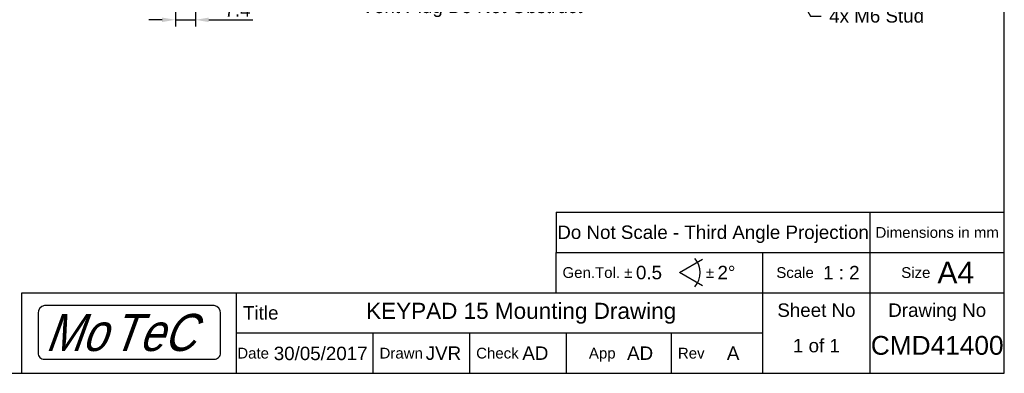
# Model space of a CAD drawing. Extents: x 0 to 283, y 0 to 196.
# Tile 15 of 35: x 100 to 283, y 0 to 66. Entities that reach past the tile are written whole.
import ezdxf
from ezdxf import colors
from ezdxf.entities.mleader import LeaderData, LeaderLine
from ezdxf.enums import TextEntityAlignment as Align
from ezdxf.math import Vec2, Vec3

# ---------------------------------------------------------------- set-up
doc = ezdxf.new("R2010")
doc.units = 0
doc.layers.get('0').update_dxf_attribs({"linetype": 'CONTINUOUS'})
doc.layers.get('DEFPOINTS').update_dxf_attribs({"linetype": 'CONTINUOUS'})
for name, color, linetype in [('BORDER', 3, 'CONTINUOUS'), ('BORDERMOTEC', 5, 'CONTINUOUS'), ('BORDERTEXT', 7, 'CONTINUOUS'), ('DIM', 7, 'CONTINUOUS')]:
    doc.layers.add(name, color=color, linetype=linetype)
doc.styles.add('SANSSERIF', font='sanss___.ttf')
doc.styles.add('SWISBOBT', font='swissk.ttf', dxfattribs={"width": 0.85, "oblique": 20})
doc.dimstyles.new('ISO-25$0', dxfattribs={"dimtxt": 2.5, "dimasz": 2.5, "dimexe": 1.25, "dimexo": 1, "dimgap": 0.6, "dimtad": 1, "dimdec": 1, "dimzin": 9, "dimdsep": 46, "dimtxsty": 'SANSSERIF', "dimcen": 0.75, "dimadec": 1, "dimazin": 0, "dimtfac": 1, "dimtdec": 1, "dimtmove": 0, "dimatfit": 3, "dimfxl": 1, "dimarcsym": 0})

# ---------------------------------------------------------------- blocks, each defined once
blk = doc.blocks.new('Motec_Logo')
at = {"layer": 'BORDERMOTEC'}
blk.add_lwpolyline([(34, -3.7), (34, 3.7, 0.381225), (32.8, 5.1), (1.2, 5.1, 0.381225), (0, 3.7), (0, -3.7, 0.414214), (1.2, -4.9), (32.8, -4.9, 0.414214)], format="xyb", close=True, dxfattribs=at)
at = {"layer": 'BORDER', "style": 'SWISBOBT', "oblique": 20, "width": 0.85}
for s, height, p in [('eC', 6.904, (18.73, 0.1)), ('Mo', 6.904, (1.3, 0.1)), ('T', 6.9, (13.66, 0.1))]:
    blk.add_text(s, height=height, dxfattribs=at).set_placement(p, align=Align.MIDDLE_LEFT)
blk = doc.blocks.new('Prof-A4_Motec_Mech_No-Billhead')
at = {"layer": 'BORDER'}
for p, q in [((199.5, 30), (199.5, 22.5)), ((258, 0), (258, 30)), ((199.5, 22.5), (283, 22.5)), ((199.5, 15), (199.5, 22.5)), ((238, 0), (238, 22.5)), ((100, 15), (283, 15)), ((100, 0), (100, 15)), ((140, 0), (140, 15)), ((140, 7.5), (238, 7.5)), ((140, 7.5), (238, 7.5)), ((165.42, 0), (165.42, 7.5)), ((183.42, 0), (183.42, 7.5)), ((201.42, 0), (201.42, 7.5)), ((221, 0), (221, 7.5))]:
    blk.add_line(p, q, dxfattribs=at)
blk.add_lwpolyline([(0, 0), (283, 0), (283, 196), (0, 196)], close=True, dxfattribs=at)
for points in [[(199.5, 30), (283, 30)], [(226.81, 16.25), (222.48, 18.75), (226.81, 21.25)]]:
    blk.add_lwpolyline(points, dxfattribs=at)
blk.add_arc((222.48, 18.75), 3.88, 317.3321, 42.6679, dxfattribs=at)
blk.add_blockref('Motec_Logo', (103, 7.5), dxfattribs=at)
at = {"layer": 'BORDER', "style": 'SANSSERIF'}
blk.add_text('Do Not Scale - Third Angle Projection', height=2.5, dxfattribs=at).set_placement((228.75, 26.25), align=Align.MIDDLE_CENTER)
blk.add_text('Dimensions in mm', height=2, dxfattribs=at).set_placement((270.5, 26.25), align=Align.MIDDLE)
for s, height, p in [('A4', 4, (270.54, 18.75)), ('Gen.Tol. %%p', 2, (200.7, 18.75)), ('%%p', 2, (227.39, 18.75)), ('Scale', 2, (240.53, 18.75)), ('Size', 2, (263.8, 18.75)), ('Title', 2.5, (141.2, 11.25)), ('Date', 2, (140.12, 3.75)), ('Drawn', 2, (166.62, 3.75)), ('Check', 2, (184.62, 3.75)), ('App', 2, (205.62, 3.75)), ('Rev', 2, (222.2, 3.75))]:
    blk.add_text(s, height=height, dxfattribs=at).set_placement(p, align=Align.MIDDLE_LEFT)
for s, p in [('Sheet No', (248, 10.5)), ('Drawing No', (270.5, 10.5))]:
    blk.add_text(s, height=2.5, dxfattribs=at).set_placement(p, align=Align.CENTER)
at = {"layer": 'BORDERTEXT', "style": 'SANSSERIF', "flags": 4}
blk.add_attdef('2011', (24.99, 192.75), '', height=2, dxfattribs=at)
at = {"layer": 'BORDERTEXT', "style": 'SANSSERIF'}
blk.add_attdef('-2011', (31.82, 192.75), '', height=2, dxfattribs=at)
at = {"layer": 'BORDERTEXT', "style": 'SANSSERIF', "flags": 4}
blk.add_attdef('1:2', text='', height=2.5, dxfattribs=at).set_placement((252.64, 18.75), align=Align.MIDDLE)
for tag, p in [('0.15', (214.38, 18.75)), ('0.5%%D', (229.57, 18.75))]:
    blk.add_attdef(tag, text='', height=2.5, dxfattribs=at).set_placement(p, align=Align.MIDDLE_LEFT)
at = {"layer": 'BORDERTEXT', "style": 'SANSSERIF'}
for tag, height, p in [('TITLE', 3, (193, 11.25)), ('SPU88888', 3.5, (270.5, 5.2)), ('1of1', 2.5, (248, 5.2)), ('22.12.2012', 2.5, (155.65, 3.75)), ('INT', 2.5, (215.16, 3.75)), ('A', 2.5, (232.48, 3.75))]:
    blk.add_attdef(tag, text='', height=height, dxfattribs=at).set_placement(p, align=Align.MIDDLE)
for p in [(175.22, 3.75), (193.22, 3.75)]:
    blk.add_attdef('KMH', text='', height=2.5, dxfattribs=at).set_placement(p, align=Align.MIDDLE_LEFT)
blk = doc.blocks.new('*D59')
at = {"color": 0, "lineweight": -2, "transparency": 16777216}
for p, q in [((132.31, 88.76), (132.31, 64.54)), ((128.62, 77.98), (128.62, 64.54)), ((126.12, 65.79), (123.62, 65.79)), ((128.62, 65.79), (132.31, 65.79)), ((134.81, 65.79), (143, 65.79))]:
    blk.add_line(p, q, dxfattribs=at)
at = {"color": 0, "transparency": 16777216}
for points in [[(126.12, 66.2), (126.12, 65.37), (128.62, 65.79)], [(134.81, 66.2), (134.81, 65.37), (132.31, 65.79)]]:
    blk.add_solid(points, dxfattribs=at)
at = {"layer": 'DEFPOINTS', "color": 0, "transparency": 16777216}
for p in [(132.31, 89.76), (128.62, 78.98), (132.31, 65.79)]:
    blk.add_point(p, dxfattribs=at)
at = {"color": 0, "transparency": 16777216, "insert": (140.16, 67.64), "char_height": 2.5, "attachment_point": 5, "style": 'SANSSERIF'}
blk.add_mtext('7.4', dxfattribs=at)

msp = doc.modelspace()

# ---------------------------------------------------------------- block references
at = {"layer": 'DIM'}
ref = msp.add_blockref('Prof-A4_Motec_Mech_No-Billhead', (0, 0), dxfattribs=at)
ref.add_attrib('SPU88888', 'CMD41400', dxfattribs={"layer": 'BORDERTEXT', "height": 3.5, "style": 'SANSSERIF'}).set_placement((270.5, 5.2), align=Align.MIDDLE)
ref.add_attrib('1of1', '1 of 1', dxfattribs={"layer": 'BORDERTEXT', "height": 2.5, "style": 'SANSSERIF'}).set_placement((248, 5.2), align=Align.MIDDLE)
ref.add_attrib('1:2', '1 : 2', dxfattribs={"layer": 'BORDERTEXT', "height": 2.5, "style": 'SANSSERIF', "flags": 4}).set_placement((252.644, 18.75), align=Align.MIDDLE)
ref.add_attrib('0.5%%D', '2%%D', dxfattribs={"layer": 'BORDERTEXT', "height": 2.5, "style": 'SANSSERIF', "flags": 4}).set_placement((229.572, 18.75), align=Align.MIDDLE_LEFT)
ref.add_attrib('0.15', '0.5', dxfattribs={"layer": 'BORDERTEXT', "height": 2.5, "style": 'SANSSERIF', "flags": 4}).set_placement((214.384, 18.75), align=Align.MIDDLE_LEFT)
ref.add_attrib('TITLE', 'KEYPAD 15 Mounting Drawing', dxfattribs={"layer": 'BORDERTEXT', "height": 3, "style": 'SANSSERIF'}).set_placement((193, 11.25), align=Align.MIDDLE)
ref.add_attrib('A', 'A', dxfattribs={"layer": 'BORDERTEXT', "height": 2.5, "style": 'SANSSERIF'}).set_placement((232.484, 3.75), align=Align.MIDDLE)
ref.add_attrib('KMH', 'JVR', dxfattribs={"layer": 'BORDERTEXT', "height": 2.5, "style": 'SANSSERIF'}).set_placement((175.221, 3.75), align=Align.MIDDLE_LEFT)
ref.add_attrib('22.12.2012', '30/05/2017', dxfattribs={"layer": 'BORDERTEXT', "height": 2.5, "style": 'SANSSERIF'}).set_placement((155.654, 3.75), align=Align.MIDDLE)
ref.add_attrib('INT', 'AD', dxfattribs={"layer": 'BORDERTEXT', "height": 2.5, "style": 'SANSSERIF'}).set_placement((215.158, 3.75), align=Align.MIDDLE)
ref.add_attrib('KMH', 'AD', dxfattribs={"layer": 'BORDERTEXT', "height": 2.5, "style": 'SANSSERIF'}).set_placement((193.221, 3.75), align=Align.MIDDLE_LEFT)

# ---------------------------------------------------------------- dimensions: what is measured, and where the dimension line sits
dim = msp.add_linear_dim(base=(132.314, 65.786), p1=(128.616, 78.983), p2=(132.314, 89.76), dimstyle='ISO-25$0', override={"dimlfac": 2})
dim.commit()
dim.dimension.update_dxf_attribs({"geometry": '*D59', "text_midpoint": (140.159, 67.636)})

# ---------------------------------------------------------------- leaders
ml = msp.add_multileader_mtext('Standard')
ml.set_content('Vent Plug Do Not Obstruct', color=256, style='SANSSERIF')
ml.set_leader_properties()
ml.build(insert=Vec2(0, 0))
ml.multileader.update_dxf_attribs({"dogleg_length": 2, "arrow_head_size": 2.5})
ctx = ml.context
ctx.base_point, ctx.char_height, ctx.arrow_head_size, ctx.landing_gap_size, ctx.plane_origin = Vec3(162.685, 67.92), 2.5, 2.5, 1.5, Vec3(218.573, 106.07)
ctx.text_align_type = 2
notes = []
notes.append((ctx, [(0, (1, 1, 0), (207.911, 67.92), (-1, 0), 2, [(0, [(218.573, 106.07)], 0, [])])]))
ctx.mtext.insert, ctx.mtext.alignment, ctx.mtext.flow_direction = Vec3(204.411, 69.547), 3, 5
ml = msp.add_multileader_mtext('Standard')
ml.set_content('4x M6 Stud', color=256, style='SANSSERIF')
ml.set_leader_properties()
ml.build(insert=Vec2(0, 0))
ml.multileader.update_dxf_attribs({"text_right_attachment_type": 6, "dogleg_length": 2, "arrow_head_size": 2.5})
ctx = ml.context
ctx.base_point, ctx.char_height, ctx.arrow_head_size, ctx.landing_gap_size, ctx.plane_origin = Vec3(248.891, 66.484), 2.5, 2.5, 1.5, Vec3(235.52, 86.613)
ctx.right_attachment = 6
notes.append((ctx, [(0, (1, 1, 0), (246.891, 66.484), (1, 0), 2, [(0, [(235.52, 86.613)], 0, [])])]))
ctx.mtext.insert, ctx.mtext.flow_direction = Vec3(250.391, 67.775), 5
for ctx, leaders in notes:
    for number, flags, end, landing, length, lines in leaders:
        leader = LeaderData()
        leader.index, (leader.has_last_leader_line, leader.has_dogleg_vector, leader.attachment_direction) = number, flags
        leader.last_leader_point, leader.dogleg_vector, leader.dogleg_length = Vec3(end), Vec3(landing), length
        for number, points, colour, breaks in lines:
            line = LeaderLine()
            line.index, line.vertices, line.color, line.breaks = number, Vec3.list(points), colors.encode_raw_color(colour), breaks
            leader.lines.append(line)
        ctx.leaders.append(leader)

doc.saveas('drawing.dxf')
